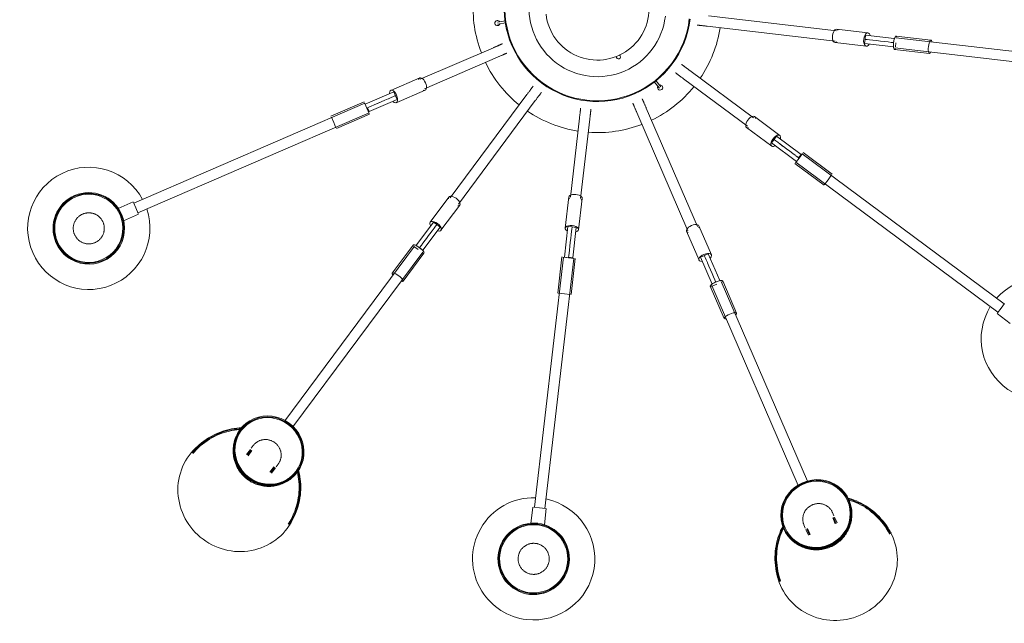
# Model space of a CAD drawing. Header units: millimetres. Extents: x 5752 to 11379, y 522 to 7258.
# Tile 12 of 15: x 9674 to 10624, y 6001 to 6584. Entities that reach past the tile are written whole.
import ezdxf

# ---------------------------------------------------------------- set-up
doc = ezdxf.new("R2010")
doc.units = ezdxf.units.MM
doc.layers.add('E-LITE-EQPM', color=7, linetype='Continuous', lineweight=20)

# ---------------------------------------------------------------- blocks, each defined once
blk = doc.blocks.new('20047 - 20047 RETRO Copper pendant lamp 12L-458346-Planta_PDF')
at = {"layer": 'E-LITE-EQPM'}
for p, q in [((237.07, 423.62), (245.03, 437.41)), ((256.29, 430.91), (248.33, 417.12)), ((116.87, 212.43), (238.37, 422.87)), ((242.7, 420.37), (237.83, 423.19)), ((247.58, 417.56), (242.7, 420.37)), ((247.03, 417.87), (125.53, 207.43)), ((461.5, 283.77), (466.88, 286.88)), ((462, 282.9), (467.38, 286.01)), ((462.31, 282.16), (467.84, 285.35)), ((457.44, 281.42), (460.26, 283.05)), ((475.26, 257.07), (472.44, 255.44)), ((481.04, 262.49), (475.51, 259.29)), ((481.38, 261.76), (476, 258.66)), ((481.88, 260.9), (476.5, 257.79)), ((248.24, 149.09), (430.13, 254.11)), ((115.57, 213.18), (133.07, 243.49)), ((138.7, 240.24), (133.83, 243.05)), ((143.58, 237.42), (138.7, 240.24)), ((435.13, 245.45), (253.24, 140.43)), ((144.33, 236.99), (126.83, 206.68)), ((117.74, 211.93), (102.74, 185.95)), ((121.2, 209.93), (116.33, 212.74)), ((117.74, 211.93), (121.2, 209.93)), ((120.2, 208.19), (120.94, 209.48)), ((120.93, 209.46), (120.21, 208.2)), ((121.2, 209.93), (120.93, 209.46)), ((120.93, 209.46), (124.39, 207.46)), ((126.08, 207.11), (121.2, 209.93)), ((109.67, 181.95), (124.39, 207.46)), ((117.41, 203.37), (113.72, 196.98)), ((113.72, 196.98), (115.61, 200.24)), ((115.66, 200.33), (117.42, 203.37)), ((117.46, 203.45), (118.97, 206.07)), ((118.97, 206.06), (117.47, 203.46)), ((119.01, 206.13), (120.17, 208.15)), ((120.17, 208.14), (119.02, 206.14)), ((124.39, 207.46), (124.67, 207.93)), ((109.93, 190.41), (108.42, 187.79)), ((108.43, 187.8), (109.93, 190.4)), ((111.73, 193.53), (109.98, 190.49)), ((109.98, 190.49), (111.73, 193.52)), ((113.67, 196.88), (111.79, 193.62)), ((111.79, 193.62), (113.67, 196.88)), ((86.42, 162.69), (101.58, 188.94)), ((112.84, 182.44), (97.68, 156.19)), ((106.2, 183.95), (102.74, 185.95)), ((106.2, 183.95), (106.27, 184.06)), ((109.67, 181.95), (106.2, 183.95)), ((106.46, 184.39), (106.27, 184.06)), ((107.2, 185.68), (106.47, 184.4)), ((106.47, 184.41), (107.19, 185.66)), ((108.39, 187.73), (107.22, 185.72)), ((107.23, 185.73), (108.38, 187.72)), ((49.31, 95.41), (87.72, 161.94)), ((247.49, 150.39), (276.76, 167.29)), ((96.38, 156.94), (57.97, 90.41)), ((283.26, 156.04), (253.99, 139.13)), ((247.88, 147.73), (223.2, 133.48)), ((244.7, 141.28), (247.31, 142.79)), ((247.3, 142.78), (244.71, 141.28)), ((247.38, 142.82), (249.3, 143.94)), ((249.3, 143.93), (247.39, 142.83)), ((249.18, 148.48), (251.18, 145.02)), ((249.79, 143.27), (251.38, 140.52)), ((197.44, 121.5), (223.69, 136.65)), ((225.2, 130.02), (223.2, 133.48)), ((227.2, 126.55), (251.38, 140.52)), ((231.65, 133.74), (229.04, 132.24)), ((229.05, 132.24), (231.64, 133.74)), ((234.77, 135.54), (231.74, 133.79)), ((231.74, 133.8), (234.76, 135.54)), ((238.12, 137.48), (234.87, 135.6)), ((234.87, 135.6), (238.12, 137.48)), ((241.48, 139.42), (238.23, 137.54)), ((238.23, 137.54), (241.48, 139.42)), ((241.58, 139.47), (244.61, 141.23)), ((244.61, 141.22), (241.58, 139.48)), ((251.38, 140.52), (251.8, 140.76)), ((230.19, 125.39), (203.94, 110.24)), ((225.2, 130.02), (225.31, 130.08)), ((227.2, 126.55), (225.2, 130.02)), ((225.63, 130.27), (225.3, 130.08)), ((226.92, 131.01), (225.65, 130.28)), ((225.66, 130.29), (226.91, 131.01)), ((228.97, 132.2), (226.97, 131.04)), ((226.98, 131.04), (228.96, 132.19)), ((90.41, 57.97), (198.19, 120.2)), ((203.19, 111.54), (95.41, 49.31)), ((22.24, 86.86), (24.27, 94.44)), ((26.2, 93.92), (24.17, 86.34)), ((107.29, 5), (184.1, 5)), ((184.1, 6.5), (214.41, 6.5)), ((212.4, 0), (212.4, 4)), ((242.4, 4), (212.4, 4)), ((212.4, -4), (212.4, 0)), ((212.4, 0), (212.54, 0)), ((212.91, 0), (212.54, 0)), ((214.4, 0), (212.93, 0)), ((212.94, 0), (214.39, 0)), ((216.77, 0), (214.45, 0)), ((214.46, 0), (216.76, 0)), ((219.87, 0), (216.84, 0)), ((216.85, 0), (219.86, 0)), ((223.47, 0), (219.96, 0)), ((219.96, 0), (223.46, 0)), ((227.34, 0), (223.57, 0)), ((223.58, 0), (227.34, 0)), ((231.21, 0), (227.45, 0)), ((227.45, 0), (231.21, 0)), ((234.83, 0), (231.32, 0)), ((231.32, 0), (234.83, 0)), ((234.92, 0), (237.95, 0)), ((237.94, 0), (234.93, 0)), ((238.02, 0), (240.35, 0)), ((240.34, 0), (238.03, 0)), ((240.39, 0), (241.89, 0)), ((241.86, 0), (240.41, 0)), ((242.4, 0), (241.86, 0)), ((241.86, 0), (241.86, -4)), ((242.4, 6.5), (277.4, 6.5)), ((242.4, 0), (242.4, 5.63)), ((242.4, 5), (485.4, 5)), ((242.4, 4), (242.4, 0)), ((242.4, -5.63), (242.4, 0)), ((277.4, 0), (277.4, 5.63)), ((277.4, -5.63), (277.4, 0)), ((485.4, 6.5), (501.33, 6.5)), ((485.4, 0), (485.4, 5.63)), ((485.4, -5.63), (485.4, 0)), ((184.1, -5), (107.29, -5)), ((214.41, -6.5), (184.1, -6.5)), ((212.4, -4), (241.86, -4)), ((241.86, -4), (242.4, -4)), ((485.4, -5), (242.4, -5)), ((277.4, -6.5), (242.4, -6.5)), ((501.33, -6.5), (485.4, -6.5)), ((95.41, -49.31), (203.19, -111.54)), ((68.24, -69.65), (62.69, -64.1)), ((64.1, -62.69), (69.65, -68.24)), ((198.19, -120.2), (90.41, -57.97)), ((57.97, -90.41), (96.38, -156.94)), ((87.72, -161.94), (49.31, -95.41)), ((-5, -231.73), (-5, -107.29)), ((5, -107.29), (5, -231.73)), ((203.94, -110.24), (230.19, -125.39)), ((223.69, -136.65), (197.44, -121.5)), ((223.2, -133.48), (225.2, -130.02)), ((225.2, -130.02), (227.2, -126.55)), ((225.2, -130.02), (225.31, -130.08)), ((225.63, -130.27), (225.3, -130.08)), ((226.92, -131.01), (225.65, -130.28)), ((225.66, -130.29), (226.91, -131.01)), ((228.97, -132.2), (226.97, -131.04)), ((226.98, -131.04), (228.96, -132.19)), ((251.88, -140.8), (227.2, -126.55)), ((231.65, -133.74), (229.04, -132.24)), ((229.05, -132.24), (231.64, -133.74)), ((223.2, -133.48), (247.38, -147.45)), ((234.77, -135.54), (231.74, -133.79)), ((231.74, -133.8), (234.76, -135.54)), ((238.12, -137.48), (234.87, -135.6)), ((234.87, -135.6), (238.12, -137.48)), ((241.48, -139.42), (238.23, -137.54)), ((238.23, -137.54), (241.48, -139.42)), ((241.58, -139.47), (244.61, -141.23)), ((244.61, -141.22), (241.58, -139.48)), ((244.7, -141.28), (247.31, -142.79)), ((247.3, -142.78), (244.71, -141.28)), ((253.18, -141.55), (251.18, -145.02)), ((253.24, -140.43), (435.13, -245.45)), ((253.99, -139.13), (283.26, -156.04)), ((247.38, -142.82), (249.3, -143.94)), ((248.97, -144.69), (247.38, -147.45)), ((247.38, -147.45), (247.8, -147.68)), ((249.3, -143.93), (247.39, -142.83)), ((276.76, -167.29), (247.49, -150.39)), ((430.13, -254.11), (248.24, -149.09)), ((97.68, -156.19), (112.84, -182.44)), ((101.58, -188.94), (86.42, -162.69)), ((102.74, -185.95), (106.2, -183.95)), ((102.74, -185.95), (117.47, -211.46)), ((106.2, -183.95), (109.67, -181.95)), ((106.2, -183.95), (106.27, -184.06)), ((106.46, -184.39), (106.27, -184.06)), ((107.2, -185.68), (106.47, -184.4)), ((106.47, -184.41), (107.19, -185.66)), ((108.39, -187.73), (107.22, -185.72)), ((107.23, -185.73), (108.38, -187.72)), ((109.93, -190.41), (108.42, -187.79)), ((108.43, -187.8), (109.93, -190.4)), ((124.67, -207.93), (109.67, -181.95)), ((109.93, -190.4), (111.73, -193.52)), ((111.73, -193.53), (109.98, -190.49)), ((113.67, -196.88), (111.79, -193.62)), ((111.79, -193.62), (113.67, -196.88)), ((115.61, -200.23), (113.72, -196.98)), ((113.72, -196.98), (115.61, -200.24)), ((117.41, -203.37), (115.66, -200.33)), ((115.66, -200.33), (117.42, -203.37)), ((117.46, -203.45), (118.97, -206.07)), ((118.97, -206.06), (117.47, -203.46)), ((119.01, -206.13), (120.17, -208.15)), ((120.17, -208.14), (119.02, -206.14)), ((120.2, -208.19), (120.94, -209.48)), ((120.93, -209.46), (120.21, -208.2)), ((121.2, -209.93), (126.08, -207.11)), ((124.67, -207.93), (121.2, -209.93)), ((125.53, -207.43), (247.03, -417.87)), ((126.83, -206.68), (144.33, -236.99)), ((133.07, -243.49), (115.57, -213.18)), ((116.33, -212.74), (121.2, -209.93)), ((238.37, -422.87), (116.87, -212.43)), ((120.93, -209.46), (117.47, -211.46)), ((117.47, -211.46), (117.74, -211.93)), ((121.2, -209.93), (120.93, -209.46)), ((-6.5, -262.04), (-6.5, -231.73)), ((6.5, -231.73), (6.5, -262.04)), ((138.7, -240.24), (143.58, -237.42)), ((133.83, -243.05), (138.7, -240.24)), ((472.44, -255.44), (475.26, -257.07)), ((-4, -260.04), (0, -260.04)), ((-4, -260.04), (-4, -287.96)), ((0, -260.04), (4, -260.04)), ((0, -260.04), (0, -260.17)), ((0, -260.54), (0, -260.16)), ((0, -262.03), (0, -260.56)), ((0, -260.57), (0, -262.01)), ((0, -264.4), (0, -262.08)), ((0, -262.09), (0, -264.38)), ((0, -267.49), (0, -264.47)), ((0, -264.48), (0, -267.48)), ((4, -288.53), (4, -260.04)), ((475.51, -259.29), (481.04, -262.49)), ((476, -258.66), (481.38, -261.76)), ((476.5, -257.79), (481.88, -260.9)), ((0, -271.09), (0, -267.59)), ((0, -267.59), (0, -271.08)), ((0, -274.96), (0, -271.2)), ((0, -271.21), (0, -274.96)), ((0, -278.83), (0, -275.08)), ((0, -275.08), (0, -278.83)), ((0, -278.95), (0, -282.45)), ((0, -282.45), (0, -278.96)), ((0, -282.55), (0, -285.57)), ((0, -285.56), (0, -282.56)), ((460.26, -283.05), (457.44, -281.42)), ((466.88, -286.88), (461.5, -283.77)), ((467.38, -286.01), (462, -282.9)), ((467.84, -285.35), (462.31, -282.16)), ((-6.5, -323.33), (-6.5, -289.52)), ((-5, -499.55), (-5, -289.52)), ((-4, -287.96), (-4, -288.44)), ((-0.82, -287.96), (-4, -287.96)), ((0, -285.65), (0, -287.87)), ((0, -287.86), (0, -285.66)), ((4, -290.04), (0, -290.04)), ((5, -289.52), (5, -499.55)), ((6.5, -289.52), (6.5, -323.33)), ((242.7, -420.37), (247.58, -417.56)), ((248.33, -417.12), (256.29, -430.91)), ((237.83, -423.19), (242.7, -420.37))]:
    blk.add_line(p, q, dxfattribs=at)
at = {"layer": 'E-LITE-EQPM', "flags": 128}
for points in [[(259.98, 450.31), (259.47, 450.62), (258.97, 450.95), (258.48, 451.3), (258.01, 451.67), (257.55, 452.06), (257.11, 452.46), (256.69, 452.89), (256.28, 453.33), (255.89, 453.78), (255.52, 454.25), (255.17, 454.74), (254.83, 455.24), (254.52, 455.75), (254.23, 456.27), (253.96, 456.81), (253.71, 457.36), (253.48, 457.91), (253.28, 458.48), (253.1, 459.05), (252.94, 459.63), (252.81, 460.21), (252.69, 460.8), (252.61, 461.39), (252.54, 461.99), (252.5, 462.59), (252.49, 463.19), (252.49, 463.79), (252.52, 464.39), (252.58, 464.99), (252.66, 465.58), (252.76, 466.17), (252.89, 466.76), (253.04, 467.34), (253.21, 467.91), (253.41, 468.48), (253.63, 469.04), (253.87, 469.59), (254.13, 470.13), (254.41, 470.66), (254.72, 471.17), (255.04, 471.68), (255.39, 472.17), (255.75, 472.64), (256.14, 473.11), (256.54, 473.55), (256.96, 473.98), (257.39, 474.39), (257.84, 474.79), (258.31, 475.17), (258.79, 475.52), (259.29, 475.86), (259.8, 476.18), (260.32, 476.48), (260.85, 476.75), (261.4, 477.01), (261.95, 477.24), (262.51, 477.45), (263.08, 477.64), (263.66, 477.8), (264.24, 477.94), (264.83, 478.06), (265.42, 478.15), (266.02, 478.23), (266.62, 478.27), (267.21, 478.29), (267.81, 478.29), (268.41, 478.27), (269.01, 478.22), (269.61, 478.15), (270.2, 478.05), (270.79, 477.93), (271.37, 477.79), (271.95, 477.62), (272.52, 477.43), (273.08, 477.22), (273.63, 476.98), (274.17, 476.72), (274.7, 476.45), (274.98, 476.29)], [(274.98, 476.29), (275.5, 475.98), (276, 475.65), (276.49, 475.3), (276.96, 474.93), (277.42, 474.54), (277.86, 474.13), (278.28, 473.71), (278.69, 473.27), (279.08, 472.81), (279.45, 472.34), (279.8, 471.86), (280.14, 471.36), (280.45, 470.84), (280.74, 470.32), (281.01, 469.78), (281.26, 469.24), (281.48, 468.68), (281.69, 468.12), (281.87, 467.55), (282.03, 466.97), (282.16, 466.38), (282.28, 465.79), (282.36, 465.2), (282.43, 464.6), (282.47, 464), (282.48, 463.41), (282.48, 462.81), (282.45, 462.21), (282.39, 461.61), (282.31, 461.01), (282.21, 460.42), (282.08, 459.84), (281.93, 459.26), (281.76, 458.68), (281.56, 458.11), (281.34, 457.56), (281.1, 457.01), (280.84, 456.47), (280.56, 455.94), (280.25, 455.42), (279.93, 454.92), (279.58, 454.43), (279.22, 453.95), (278.83, 453.49), (278.43, 453.04), (278.01, 452.61), (277.58, 452.2), (277.13, 451.81), (276.66, 451.43), (276.18, 451.07), (275.68, 450.73), (275.17, 450.42), (274.65, 450.12), (274.12, 449.84), (273.57, 449.59), (273.02, 449.36), (272.46, 449.15), (271.89, 448.96), (271.31, 448.79), (270.73, 448.65), (270.14, 448.53), (269.55, 448.44), (268.95, 448.37), (268.35, 448.32), (267.75, 448.3), (267.15, 448.3), (266.56, 448.33), (265.96, 448.38), (265.36, 448.45), (264.77, 448.55), (264.18, 448.67), (263.6, 448.81), (263.02, 448.98), (262.45, 449.17), (261.89, 449.38), (261.34, 449.61), (260.8, 449.87), (260.27, 450.15), (259.98, 450.31)], [(441.8, 294.56), (442.18, 296.92), (442.66, 299.3), (443.25, 301.69), (443.94, 304.09), (444.73, 306.49), (445.63, 308.89), (446.64, 311.28), (447.76, 313.65), (448.99, 316.01), (450.33, 318.34), (451.77, 320.64), (453.33, 322.89), (454.99, 325.11), (456.76, 327.27), (458.63, 329.37), (460.59, 331.41), (462.65, 333.38), (464.8, 335.27), (467.04, 337.08), (469.36, 338.8), (470.83, 339.81)], [(442.74, 295.34), (442.97, 296.78), (443.45, 299.13), (444.02, 301.49), (444.7, 303.85), (445.48, 306.22), (446.37, 308.59), (447.37, 310.95), (448.48, 313.3), (449.69, 315.62), (451.01, 317.93), (452.44, 320.2), (453.98, 322.43), (455.62, 324.61), (457.37, 326.75), (459.21, 328.83), (461.16, 330.84), (463.19, 332.79), (465.32, 334.66), (467.53, 336.44), (469.82, 338.14), (471.26, 339.14)], [(442.74, 295.34), (442.97, 296.78), (443.45, 299.13), (444.02, 301.49), (444.7, 303.85), (445.48, 306.22), (446.37, 308.59), (447.37, 310.95), (448.48, 313.3), (449.69, 315.62), (451.01, 317.93), (452.44, 320.2), (453.98, 322.43), (455.62, 324.61), (457.37, 326.75), (459.21, 328.83), (461.16, 330.84), (463.19, 332.79), (465.32, 334.66), (467.53, 336.44), (469.82, 338.14), (471.26, 339.14)], [(443.66, 296), (443.76, 296.64), (444.23, 298.95), (444.79, 301.28), (445.46, 303.62), (446.24, 305.96), (447.12, 308.29), (448.1, 310.62), (449.19, 312.94), (450.39, 315.24), (451.7, 317.51), (453.11, 319.76), (454.63, 321.96), (456.25, 324.12), (457.98, 326.23), (459.8, 328.29), (461.72, 330.28), (463.73, 332.2), (465.84, 334.05), (468.02, 335.81), (470.28, 337.49), (471.7, 338.47)], [(450.66, 298.99), (452.07, 299.38), (453.48, 299.7), (454.91, 299.97), (456.34, 300.18), (457.77, 300.32), (459.21, 300.41), (460.64, 300.44), (462.07, 300.42), (463.49, 300.33), (464.9, 300.19), (466.29, 299.99), (467.67, 299.73), (469.04, 299.43), (470.39, 299.07), (471.71, 298.65), (473.01, 298.19), (474.29, 297.68), (475.54, 297.12), (476.76, 296.51), (477.95, 295.86), (479.12, 295.16), (480.25, 294.43), (481.34, 293.65), (482.4, 292.83), (483.43, 291.97), (484.42, 291.08), (485.37, 290.15), (486.28, 289.18), (487.16, 288.19), (487.99, 287.16), (488.78, 286.1), (489.53, 285.01), (490.24, 283.9), (490.62, 283.26)], [(451.03, 298.27), (452.4, 298.64), (453.79, 298.95), (455.18, 299.2), (456.58, 299.4), (457.98, 299.54), (459.38, 299.62), (460.78, 299.64), (462.18, 299.61), (463.56, 299.52), (464.94, 299.38), (466.3, 299.18), (467.65, 298.92), (468.98, 298.62), (470.29, 298.26), (471.59, 297.85), (472.86, 297.39), (474.1, 296.89), (475.32, 296.34), (476.51, 295.74), (477.67, 295.1), (478.8, 294.41), (479.9, 293.69), (480.97, 292.92), (482.01, 292.12), (483, 291.28), (483.97, 290.4), (484.89, 289.49), (485.78, 288.55), (486.63, 287.57), (487.44, 286.56), (488.21, 285.53), (488.93, 284.46), (489.62, 283.37), (489.92, 282.86)], [(451.03, 298.27), (452.4, 298.64), (453.79, 298.95), (455.18, 299.2), (456.58, 299.4), (457.98, 299.54), (459.38, 299.62), (460.78, 299.64), (462.18, 299.61), (463.56, 299.52), (464.94, 299.38), (466.3, 299.18), (467.65, 298.92), (468.98, 298.62), (470.29, 298.26), (471.59, 297.85), (472.86, 297.39), (474.1, 296.89), (475.32, 296.34), (476.51, 295.74), (477.67, 295.1), (478.8, 294.41), (479.9, 293.69), (480.97, 292.92), (482.01, 292.12), (483, 291.28), (483.97, 290.4), (484.89, 289.49), (485.78, 288.55), (486.63, 287.57), (487.44, 286.56), (488.21, 285.53), (488.93, 284.46), (489.62, 283.37), (489.92, 282.86)], [(451.39, 297.54), (452.73, 297.9), (454.09, 298.19), (455.45, 298.44), (456.82, 298.62), (458.19, 298.75), (459.56, 298.83), (460.92, 298.84), (462.28, 298.8), (463.64, 298.71), (464.98, 298.56), (466.31, 298.36), (467.62, 298.11), (468.92, 297.81), (470.2, 297.45), (471.46, 297.05), (472.7, 296.6), (473.91, 296.1), (475.1, 295.56), (476.26, 294.97), (477.39, 294.34), (478.49, 293.67), (479.56, 292.95), (480.6, 292.2), (481.61, 291.42), (482.58, 290.59), (483.51, 289.73), (484.41, 288.84), (485.27, 287.91), (486.1, 286.96), (486.88, 285.97), (487.63, 284.96), (488.34, 283.91), (489, 282.85), (489.23, 282.46)], [(452.31, 261.14), (452.02, 261.66), (451.75, 262.2), (451.51, 262.74), (451.28, 263.29), (451.08, 263.85), (450.9, 264.42), (450.74, 264.99), (450.6, 265.57), (450.48, 266.16), (450.39, 266.74), (450.32, 267.33), (450.28, 267.93), (450.25, 268.52), (450.25, 269.11), (450.28, 269.71), (450.33, 270.3), (450.4, 270.89), (450.49, 271.47), (450.61, 272.05), (450.75, 272.63), (450.91, 273.19), (451.1, 273.76), (451.3, 274.31), (451.53, 274.85), (451.78, 275.39), (452.06, 275.91), (452.35, 276.42), (452.66, 276.92), (453, 277.4), (453.35, 277.87), (453.72, 278.33), (454.11, 278.77), (454.52, 279.19), (454.95, 279.6), (455.39, 279.98), (455.84, 280.35), (456.32, 280.7), (456.8, 281.03), (457.3, 281.34), (457.44, 281.42)], [(489.23, 282.46), (489.84, 281.36), (490.4, 280.23), (490.92, 279.09), (491.4, 277.92), (491.83, 276.73), (492.22, 275.53), (492.56, 274.31), (492.85, 273.08), (493.1, 271.83), (493.3, 270.57), (493.45, 269.29), (493.54, 268.01), (493.59, 266.73), (493.59, 265.43), (493.54, 264.14), (493.43, 262.84), (493.28, 261.54), (493.07, 260.24), (492.81, 258.94), (492.49, 257.66), (492.13, 256.38), (491.71, 255.11), (491.24, 253.85), (490.71, 252.61), (490.13, 251.38), (489.51, 250.18), (488.83, 248.99), (488.1, 247.84), (487.32, 246.7), (486.49, 245.6), (485.61, 244.53), (484.69, 243.5), (483.73, 242.5), (483.37, 242.15)], [(489.92, 282.86), (490.55, 281.73), (491.12, 280.58), (491.66, 279.4), (492.15, 278.21), (492.59, 276.99), (492.99, 275.76), (493.33, 274.51), (493.64, 273.25), (493.89, 271.97), (494.09, 270.67), (494.24, 269.37), (494.34, 268.06), (494.39, 266.74), (494.39, 265.42), (494.34, 264.09), (494.23, 262.76), (494.07, 261.43), (493.86, 260.1), (493.59, 258.77), (493.27, 257.45), (492.89, 256.14), (492.46, 254.84), (491.98, 253.55), (491.44, 252.28), (490.85, 251.03), (490.21, 249.79), (489.51, 248.58), (488.76, 247.4), (487.97, 246.24), (487.12, 245.11), (486.22, 244.01), (485.28, 242.95), (484.29, 241.93), (483.82, 241.47)], [(489.92, 282.86), (490.55, 281.73), (491.12, 280.58), (491.66, 279.4), (492.15, 278.21), (492.59, 276.99), (492.99, 275.76), (493.33, 274.51), (493.64, 273.25), (493.89, 271.97), (494.09, 270.67), (494.24, 269.37), (494.34, 268.06), (494.39, 266.74), (494.39, 265.42), (494.34, 264.09), (494.23, 262.76), (494.07, 261.43), (493.86, 260.1), (493.59, 258.77), (493.27, 257.45), (492.89, 256.14), (492.46, 254.84), (491.98, 253.55), (491.44, 252.28), (490.85, 251.03), (490.21, 249.79), (489.51, 248.58), (488.76, 247.4), (487.97, 246.24), (487.12, 245.11), (486.22, 244.01), (485.28, 242.95), (484.29, 241.93), (483.82, 241.47)], [(490.62, 283.26), (491.25, 282.1), (491.85, 280.92), (492.39, 279.72), (492.89, 278.5), (493.35, 277.25), (493.75, 275.99), (494.11, 274.71), (494.42, 273.42), (494.67, 272.11), (494.88, 270.78), (495.04, 269.45), (495.14, 268.11), (495.19, 266.76), (495.19, 265.4), (495.14, 264.04), (495.03, 262.68), (494.86, 261.31), (494.64, 259.95), (494.37, 258.6), (494.04, 257.25), (493.66, 255.9), (493.22, 254.57), (492.72, 253.26), (492.17, 251.95), (491.57, 250.67), (490.91, 249.41), (490.2, 248.17), (489.43, 246.96), (488.61, 245.77), (487.75, 244.62), (486.83, 243.49), (485.87, 242.41), (484.86, 241.36), (484.27, 240.79)], [(472.44, 255.44), (471.92, 255.16), (471.4, 254.9), (470.86, 254.66), (470.32, 254.44), (469.76, 254.25), (469.2, 254.07), (468.63, 253.93), (468.06, 253.8), (467.48, 253.7), (466.89, 253.62), (466.31, 253.57), (465.72, 253.54), (465.13, 253.54), (464.54, 253.55), (463.95, 253.6), (463.37, 253.66), (462.78, 253.75), (462.2, 253.87), (461.63, 254), (461.06, 254.16), (460.5, 254.35), (459.94, 254.55), (459.39, 254.78), (458.86, 255.03), (458.33, 255.3), (457.81, 255.59), (457.3, 255.9), (456.81, 256.23), (456.33, 256.58), (455.86, 256.95), (455.41, 257.34), (454.97, 257.74), (454.55, 258.16), (454.15, 258.6), (453.76, 259.05), (453.39, 259.52), (453.04, 260), (452.7, 260.5), (452.39, 261), (452.31, 261.14)], [(529.7, 237.85), (527.08, 236.63), (524.42, 235.53), (521.73, 234.54), (519, 233.66), (516.26, 232.91), (513.51, 232.27), (510.76, 231.75), (508, 231.34), (505.26, 231.05), (502.53, 230.88), (499.83, 230.81), (497.15, 230.86), (494.51, 231.01), (491.91, 231.27), (489.35, 231.63), (486.85, 232.09), (484.39, 232.63), (481.99, 233.27), (479.65, 233.99), (477.37, 234.8), (475.99, 235.35)], [(529.34, 238.56), (526.75, 237.35), (524.11, 236.26), (521.45, 235.29), (518.76, 234.42), (516.05, 233.68), (513.33, 233.05), (510.61, 232.53), (507.89, 232.13), (505.17, 231.85), (502.48, 231.68), (499.81, 231.61), (497.17, 231.66), (494.56, 231.81), (491.99, 232.07), (489.47, 232.42), (486.99, 232.87), (484.57, 233.41), (482.2, 234.04), (479.89, 234.76), (477.64, 235.55), (477.06, 235.78)], [(529.34, 238.56), (526.75, 237.35), (524.11, 236.26), (521.45, 235.29), (518.76, 234.42), (516.05, 233.68), (513.33, 233.05), (510.61, 232.53), (507.89, 232.13), (505.17, 231.85), (502.48, 231.68), (499.81, 231.61), (497.17, 231.66), (494.56, 231.81), (491.99, 232.07), (489.47, 232.42), (486.99, 232.87), (484.57, 233.41), (482.2, 234.04), (479.89, 234.76), (477.64, 235.55), (477.06, 235.78)], [(528.97, 239.27), (526.41, 238.08), (523.81, 237), (521.17, 236.04), (518.52, 235.19), (515.84, 234.45), (513.15, 233.83), (510.46, 233.32), (507.77, 232.92), (505.09, 232.64), (502.43, 232.47), (499.79, 232.41), (497.18, 232.46), (494.61, 232.61), (492.07, 232.86), (489.58, 233.21), (487.13, 233.66), (484.74, 234.19), (482.41, 234.82), (480.13, 235.52), (478.18, 236.21)], [(44.42, 86.94), (44.43, 86.95), (44.45, 86.99), (44.49, 87.06), (44.54, 87.15), (44.61, 87.28), (44.7, 87.42), (44.8, 87.6), (44.92, 87.8), (45.05, 88.02), (45.19, 88.28), (45.35, 88.55), (45.53, 88.85), (45.71, 89.18), (45.91, 89.53), (46.13, 89.9), (46.36, 90.29), (46.6, 90.71), (46.85, 91.14), (47.11, 91.6), (47.39, 92.08), (47.67, 92.57), (47.97, 93.09), (48.28, 93.62), (48.59, 94.17), (48.92, 94.73), (49.25, 95.31), (49.31, 95.41)], [(57.97, 90.41), (57.64, 89.83), (57.31, 89.27), (56.99, 88.72), (56.69, 88.18), (56.39, 87.66), (56.1, 87.17), (55.82, 86.69), (55.56, 86.22), (55.3, 85.78), (55.06, 85.36), (54.83, 84.97), (54.61, 84.59), (54.41, 84.24), (54.22, 83.91), (54.04, 83.6), (53.88, 83.32), (53.73, 83.07), (53.6, 82.84), (53.48, 82.63), (53.38, 82.45), (53.29, 82.3), (53.22, 82.17), (53.16, 82.07), (53.12, 82), (53.09, 81.96), (53.08, 81.94), (53.08, 81.94)], [(81.94, 53.08), (81.95, 53.09), (81.99, 53.11), (82.06, 53.15), (82.15, 53.21), (82.28, 53.28), (82.42, 53.36), (82.6, 53.46), (82.8, 53.58), (83.02, 53.71), (83.28, 53.85), (83.55, 54.01), (83.85, 54.19), (84.18, 54.37), (84.53, 54.57), (84.9, 54.79), (85.29, 55.02), (85.71, 55.26), (86.14, 55.51), (86.6, 55.77), (87.08, 56.05), (87.57, 56.33), (88.09, 56.63), (88.62, 56.94), (89.17, 57.25), (89.73, 57.58), (90.31, 57.91), (90.41, 57.97)], [(95.41, 49.31), (94.83, 48.98), (94.27, 48.65), (93.72, 48.33), (93.18, 48.02), (92.66, 47.73), (92.17, 47.44), (91.69, 47.16), (91.22, 46.9), (90.78, 46.64), (90.36, 46.4), (89.97, 46.17), (89.59, 45.95), (89.24, 45.75), (88.91, 45.56), (88.6, 45.38), (88.32, 45.22), (88.07, 45.07), (87.84, 44.94), (87.63, 44.82), (87.45, 44.72), (87.3, 44.63), (87.17, 44.56), (87.07, 44.5), (87, 44.46), (86.96, 44.43), (86.94, 44.42), (86.94, 44.42)], [(519.97, 0), (519.98, 0.6), (520.02, 1.2), (520.08, 1.8), (520.16, 2.39), (520.27, 2.98), (520.4, 3.57), (520.55, 4.15), (520.73, 4.72), (520.93, 5.28), (521.15, 5.84), (521.4, 6.39), (521.66, 6.93), (521.95, 7.45), (522.26, 7.97), (522.59, 8.47), (522.94, 8.96), (523.31, 9.43), (523.69, 9.89), (524.1, 10.33), (524.52, 10.76), (524.96, 11.17), (525.41, 11.56), (525.88, 11.93), (526.37, 12.29), (526.87, 12.62), (527.38, 12.94), (527.9, 13.23), (528.43, 13.5), (528.98, 13.75), (529.53, 13.98), (530.1, 14.19), (530.67, 14.37), (531.25, 14.53), (531.83, 14.67), (532.42, 14.78), (533.01, 14.87), (533.61, 14.94), (534.21, 14.98), (534.81, 15), (535.41, 14.99), (536.01, 14.96), (536.6, 14.91), (537.2, 14.83), (537.79, 14.73), (538.38, 14.61), (538.96, 14.46), (539.53, 14.29), (540.1, 14.09), (540.66, 13.88), (541.21, 13.64), (541.75, 13.38), (542.28, 13.1), (542.8, 12.79), (543.31, 12.47), (543.8, 12.13), (544.28, 11.76), (544.74, 11.38), (545.19, 10.98), (545.62, 10.57), (546.03, 10.13), (546.43, 9.68), (546.8, 9.22), (547.16, 8.73), (547.5, 8.24), (547.82, 7.73), (548.12, 7.21), (548.4, 6.68), (548.66, 6.14), (548.89, 5.59), (549.1, 5.02), (549.29, 4.46), (549.46, 3.88), (549.6, 3.3), (549.72, 2.71), (549.82, 2.12), (549.89, 1.52), (549.94, 0.92), (549.97, 0.32), (549.97, 0)], [(97.5, 5), (97.52, 5), (97.56, 5), (97.64, 5), (97.75, 5), (97.89, 5), (98.06, 5), (98.26, 5), (98.49, 5), (98.75, 5), (99.04, 5), (99.36, 5), (99.71, 5), (100.09, 5), (100.49, 5), (100.92, 5), (101.37, 5), (101.85, 5), (102.36, 5), (102.89, 5), (103.44, 5), (104.01, 5), (104.6, 5), (105.21, 5), (105.85, 5), (106.5, 5), (107.16, 5), (107.29, 5)], [(549.97, 0), (549.96, -0.6), (549.92, -1.2), (549.86, -1.8), (549.78, -2.39), (549.67, -2.98), (549.54, -3.57), (549.39, -4.15), (549.21, -4.72), (549.01, -5.28), (548.79, -5.84), (548.54, -6.39), (548.27, -6.93), (547.99, -7.45), (547.68, -7.97), (547.35, -8.47), (547, -8.96), (546.63, -9.43), (546.25, -9.89), (545.84, -10.33), (545.42, -10.76), (544.98, -11.17), (544.53, -11.56), (544.06, -11.93), (543.57, -12.29), (543.07, -12.62), (542.56, -12.94), (542.04, -13.23), (541.5, -13.5), (540.96, -13.75), (540.4, -13.98), (539.84, -14.19), (539.27, -14.37), (538.69, -14.53), (538.11, -14.67), (537.52, -14.78), (536.93, -14.87), (536.33, -14.94), (535.73, -14.98), (535.13, -15), (534.53, -14.99), (533.93, -14.96), (533.33, -14.91), (532.74, -14.83), (532.15, -14.73), (531.56, -14.61), (530.98, -14.46), (530.41, -14.29), (529.84, -14.09), (529.28, -13.88), (528.73, -13.64), (528.19, -13.38), (527.66, -13.1), (527.14, -12.79), (526.63, -12.47), (526.14, -12.13), (525.66, -11.76), (525.2, -11.38), (524.75, -10.98), (524.32, -10.57), (523.91, -10.13), (523.51, -9.68), (523.13, -9.22), (522.78, -8.73), (522.44, -8.24), (522.12, -7.73), (521.82, -7.21), (521.54, -6.68), (521.28, -6.14), (521.05, -5.59), (520.84, -5.02), (520.65, -4.46), (520.48, -3.88), (520.34, -3.3), (520.22, -2.71), (520.12, -2.12), (520.05, -1.52), (520, -0.92), (519.97, -0.32), (519.97, 0)], [(107.29, -5), (106.62, -5), (105.96, -5), (105.33, -5), (104.71, -5), (104.11, -5), (103.54, -5), (102.98, -5), (102.45, -5), (101.94, -5), (101.46, -5), (101, -5), (100.56, -5), (100.16, -5), (99.78, -5), (99.42, -5), (99.1, -5), (98.8, -5), (98.54, -5), (98.3, -5), (98.09, -5), (97.92, -5), (97.77, -5), (97.66, -5), (97.57, -5), (97.52, -5), (97.5, -5), (97.5, -5)], [(86.94, -44.42), (86.95, -44.43), (86.99, -44.45), (87.06, -44.49), (87.15, -44.54), (87.28, -44.61), (87.42, -44.7), (87.6, -44.8), (87.8, -44.92), (88.02, -45.05), (88.28, -45.19), (88.55, -45.35), (88.85, -45.53), (89.18, -45.71), (89.53, -45.91), (89.9, -46.13), (90.29, -46.36), (90.71, -46.6), (91.14, -46.85), (91.6, -47.11), (92.08, -47.39), (92.57, -47.67), (93.09, -47.97), (93.62, -48.28), (94.17, -48.59), (94.73, -48.92), (95.31, -49.25), (95.41, -49.31)], [(90.41, -57.97), (89.83, -57.64), (89.27, -57.31), (88.72, -56.99), (88.18, -56.69), (87.66, -56.39), (87.17, -56.1), (86.69, -55.82), (86.22, -55.56), (85.78, -55.3), (85.36, -55.06), (84.97, -54.83), (84.59, -54.61), (84.24, -54.41), (83.91, -54.22), (83.6, -54.04), (83.32, -53.88), (83.07, -53.73), (82.84, -53.6), (82.63, -53.48), (82.45, -53.38), (82.3, -53.29), (82.17, -53.22), (82.07, -53.16), (82, -53.12), (81.96, -53.09), (81.94, -53.08), (81.94, -53.08)], [(53.08, -81.94), (53.09, -81.95), (53.11, -81.99), (53.15, -82.06), (53.21, -82.15), (53.28, -82.28), (53.36, -82.42), (53.46, -82.6), (53.58, -82.8), (53.71, -83.02), (53.85, -83.28), (54.01, -83.55), (54.19, -83.85), (54.37, -84.18), (54.57, -84.53), (54.79, -84.9), (55.02, -85.29), (55.26, -85.71), (55.51, -86.14), (55.77, -86.6), (56.05, -87.08), (56.33, -87.57), (56.63, -88.09), (56.94, -88.62), (57.25, -89.17), (57.58, -89.73), (57.91, -90.31), (57.97, -90.41)], [(49.31, -95.41), (48.98, -94.83), (48.65, -94.27), (48.33, -93.72), (48.02, -93.18), (47.73, -92.66), (47.44, -92.17), (47.16, -91.69), (46.9, -91.22), (46.64, -90.78), (46.4, -90.36), (46.17, -89.97), (45.95, -89.59), (45.75, -89.24), (45.56, -88.91), (45.38, -88.6), (45.22, -88.32), (45.07, -88.07), (44.94, -87.84), (44.82, -87.63), (44.72, -87.45), (44.63, -87.3), (44.56, -87.17), (44.5, -87.07), (44.46, -87), (44.43, -86.96), (44.42, -86.94), (44.42, -86.94)], [(5, -97.5), (5, -97.52), (5, -97.56), (5, -97.64), (5, -97.75), (5, -97.89), (5, -98.06), (5, -98.26), (5, -98.49), (5, -98.75), (5, -99.04), (5, -99.36), (5, -99.71), (5, -100.09), (5, -100.49), (5, -100.92), (5, -101.37), (5, -101.85), (5, -102.36), (5, -102.89), (5, -103.44), (5, -104.01), (5, -104.6), (5, -105.21), (5, -105.85), (5, -106.5), (5, -107.16), (5, -107.29)], [(475.99, -235.34), (478.23, -234.48), (480.53, -233.71), (482.9, -233.02), (485.32, -232.41), (487.79, -231.9), (490.32, -231.48), (492.89, -231.16), (495.51, -230.94), (498.16, -230.83), (500.85, -230.82), (503.57, -230.93), (506.3, -231.15), (509.05, -231.48), (511.8, -231.93), (514.56, -232.5), (517.31, -233.18), (520.04, -233.98), (522.75, -234.9), (525.44, -235.93), (528.08, -237.08), (529.7, -237.85)], [(477.06, -235.78), (478.5, -235.24), (480.77, -234.47), (483.11, -233.79), (485.5, -233.19), (487.94, -232.69), (490.43, -232.27), (492.98, -231.96), (495.56, -231.74), (498.18, -231.63), (500.84, -231.62), (503.52, -231.73), (506.22, -231.94), (508.94, -232.27), (511.66, -232.72), (514.38, -233.28), (517.1, -233.95), (519.8, -234.74), (522.48, -235.65), (525.13, -236.67), (527.75, -237.81), (529.34, -238.56)], [(477.06, -235.78), (478.5, -235.24), (480.77, -234.47), (483.11, -233.79), (485.5, -233.19), (487.94, -232.69), (490.43, -232.27), (492.98, -231.96), (495.56, -231.74), (498.18, -231.63), (500.84, -231.62), (503.52, -231.73), (506.22, -231.94), (508.94, -232.27), (511.66, -232.72), (514.38, -233.28), (517.1, -233.95), (519.8, -234.74), (522.48, -235.65), (525.13, -236.67), (527.75, -237.81), (529.34, -238.56)], [(478.19, -236.21), (478.77, -235.99), (481.01, -235.24), (483.31, -234.56), (485.67, -233.97), (488.09, -233.47), (490.55, -233.07), (493.06, -232.75), (495.61, -232.54), (498.2, -232.43), (500.82, -232.42), (503.47, -232.53), (506.14, -232.74), (508.82, -233.06), (511.51, -233.5), (514.2, -234.06), (516.89, -234.72), (519.56, -235.51), (522.21, -236.4), (524.83, -237.41), (527.42, -238.53), (528.97, -239.27)], [(483.37, -242.15), (484.35, -243.13), (485.29, -244.16), (486.18, -245.21), (487.02, -246.3), (487.82, -247.43), (488.57, -248.58), (489.27, -249.75), (489.91, -250.95), (490.51, -252.17), (491.05, -253.4), (491.54, -254.65), (491.98, -255.92), (492.37, -257.2), (492.7, -258.48), (492.98, -259.77), (493.21, -261.07), (493.38, -262.37), (493.51, -263.67), (493.58, -264.97), (493.6, -266.26), (493.57, -267.55), (493.49, -268.84), (493.36, -270.11), (493.18, -271.38), (492.95, -272.63), (492.67, -273.87), (492.35, -275.09), (491.98, -276.3), (491.56, -277.5), (491.1, -278.67), (490.59, -279.82), (490.05, -280.95), (489.45, -282.06), (489.23, -282.46)], [(483.82, -241.47), (484.83, -242.47), (485.79, -243.52), (486.71, -244.6), (487.58, -245.71), (488.4, -246.85), (489.17, -248.03), (489.89, -249.23), (490.56, -250.45), (491.17, -251.7), (491.74, -252.96), (492.24, -254.24), (492.7, -255.54), (493.1, -256.84), (493.45, -258.16), (493.74, -259.48), (493.98, -260.81), (494.16, -262.14), (494.29, -263.47), (494.37, -264.8), (494.4, -266.13), (494.37, -267.45), (494.3, -268.76), (494.17, -270.07), (493.99, -271.37), (493.76, -272.65), (493.48, -273.93), (493.15, -275.18), (492.78, -276.42), (492.36, -277.65), (491.89, -278.85), (491.38, -280.03), (490.82, -281.2), (490.22, -282.34), (489.92, -282.86)], [(483.82, -241.47), (484.83, -242.47), (485.79, -243.52), (486.71, -244.6), (487.58, -245.71), (488.4, -246.85), (489.17, -248.03), (489.89, -249.23), (490.56, -250.45), (491.17, -251.7), (491.74, -252.96), (492.24, -254.24), (492.7, -255.54), (493.1, -256.84), (493.45, -258.16), (493.74, -259.48), (493.98, -260.81), (494.16, -262.14), (494.29, -263.47), (494.37, -264.8), (494.4, -266.13), (494.37, -267.45), (494.3, -268.76), (494.17, -270.07), (493.99, -271.37), (493.76, -272.65), (493.48, -273.93), (493.15, -275.18), (492.78, -276.42), (492.36, -277.65), (491.89, -278.85), (491.38, -280.03), (490.82, -281.2), (490.22, -282.34), (489.92, -282.86)], [(484.27, -240.79), (485.3, -241.81), (486.29, -242.88), (487.24, -243.98), (488.13, -245.11), (488.98, -246.28), (489.77, -247.48), (490.51, -248.71), (491.2, -249.96), (491.84, -251.23), (492.42, -252.52), (492.94, -253.83), (493.41, -255.15), (493.83, -256.49), (494.19, -257.83), (494.5, -259.19), (494.75, -260.54), (494.94, -261.91), (495.08, -263.27), (495.17, -264.63), (495.2, -265.99), (495.18, -267.34), (495.1, -268.69), (494.98, -270.03), (494.8, -271.36), (494.57, -272.68), (494.29, -273.98), (493.96, -275.27), (493.58, -276.54), (493.16, -277.8), (492.68, -279.03), (492.16, -280.25), (491.59, -281.44), (490.98, -282.61), (490.62, -283.26)], [(452.31, -261.14), (452.62, -260.63), (452.95, -260.13), (453.29, -259.65), (453.66, -259.18), (454.04, -258.72), (454.44, -258.28), (454.86, -257.85), (455.29, -257.44), (455.74, -257.05), (456.2, -256.68), (456.68, -256.32), (457.17, -255.99), (457.67, -255.67), (458.19, -255.37), (458.71, -255.1), (459.25, -254.84), (459.79, -254.61), (460.35, -254.4), (460.91, -254.21), (461.48, -254.05), (462.05, -253.9), (462.63, -253.78), (463.21, -253.69), (463.8, -253.61), (464.38, -253.56), (464.97, -253.54), (465.56, -253.54), (466.15, -253.56), (466.74, -253.61), (467.32, -253.68), (467.9, -253.77), (468.48, -253.89), (469.05, -254.03), (469.61, -254.2), (470.17, -254.39), (470.71, -254.6), (471.25, -254.83), (471.78, -255.09), (472.3, -255.36), (472.44, -255.44)], [(457.44, -281.42), (456.93, -281.12), (456.45, -280.79), (455.97, -280.45), (455.51, -280.08), (455.06, -279.7), (454.63, -279.3), (454.22, -278.88), (453.83, -278.45), (453.45, -278), (453.09, -277.53), (452.75, -277.05), (452.43, -276.55), (452.13, -276.05), (451.86, -275.53), (451.6, -275), (451.36, -274.46), (451.15, -273.91), (450.96, -273.35), (450.79, -272.78), (450.64, -272.21), (450.52, -271.63), (450.42, -271.04), (450.34, -270.46), (450.29, -269.87), (450.26, -269.27), (450.25, -268.68), (450.27, -268.09), (450.31, -267.49), (450.37, -266.9), (450.46, -266.31), (450.56, -265.73), (450.7, -265.15), (450.85, -264.57), (451.03, -264), (451.22, -263.44), (451.44, -262.89), (451.69, -262.34), (451.95, -261.81), (452.23, -261.28), (452.31, -261.14)], [(490.62, -283.26), (489.93, -284.39), (489.21, -285.49), (488.44, -286.56), (487.63, -287.61), (486.78, -288.62), (485.89, -289.61), (484.96, -290.56), (483.99, -291.47), (482.99, -292.35), (481.95, -293.19), (480.87, -293.99), (479.76, -294.75), (478.61, -295.47), (477.44, -296.15), (476.23, -296.78), (475, -297.37), (473.74, -297.91), (472.45, -298.4), (471.14, -298.84), (469.8, -299.23), (468.45, -299.57), (467.08, -299.85), (465.69, -300.08), (464.29, -300.26), (462.87, -300.37), (461.45, -300.43), (460.02, -300.44), (458.59, -300.38), (457.15, -300.27), (455.72, -300.09), (454.29, -299.86), (452.87, -299.57), (451.45, -299.22), (450.66, -298.99)], [(489.92, -282.86), (489.26, -283.96), (488.55, -285.04), (487.8, -286.09), (487.01, -287.11), (486.18, -288.1), (485.31, -289.06), (484.4, -289.99), (483.46, -290.88), (482.47, -291.74), (481.46, -292.56), (480.4, -293.34), (479.32, -294.08), (478.2, -294.79), (477.05, -295.45), (475.88, -296.07), (474.67, -296.64), (473.44, -297.17), (472.18, -297.64), (470.9, -298.08), (469.59, -298.46), (468.27, -298.79), (466.93, -299.06), (465.57, -299.29), (464.2, -299.46), (462.82, -299.58), (461.43, -299.63), (460.03, -299.64), (458.63, -299.58), (457.23, -299.47), (455.83, -299.3), (454.43, -299.07), (453.04, -298.79), (451.66, -298.45), (451.03, -298.27)], [(489.92, -282.86), (489.26, -283.96), (488.55, -285.04), (487.8, -286.09), (487.01, -287.11), (486.18, -288.1), (485.31, -289.06), (484.4, -289.99), (483.46, -290.88), (482.47, -291.74), (481.46, -292.56), (480.4, -293.34), (479.32, -294.08), (478.2, -294.79), (477.05, -295.45), (475.88, -296.07), (474.67, -296.64), (473.44, -297.17), (472.18, -297.64), (470.9, -298.08), (469.59, -298.46), (468.27, -298.79), (466.93, -299.06), (465.57, -299.29), (464.2, -299.46), (462.82, -299.58), (461.43, -299.63), (460.03, -299.64), (458.63, -299.58), (457.23, -299.47), (455.83, -299.3), (454.43, -299.07), (453.04, -298.79), (451.66, -298.45), (451.03, -298.27)], [(489.23, -282.46), (488.58, -283.53), (487.89, -284.59), (487.16, -285.61), (486.39, -286.61), (485.58, -287.57), (484.73, -288.51), (483.84, -289.41), (482.92, -290.29), (481.96, -291.12), (480.97, -291.92), (479.94, -292.69), (478.88, -293.41), (477.79, -294.1), (476.67, -294.75), (475.52, -295.35), (474.34, -295.91), (473.14, -296.42), (471.91, -296.89), (470.66, -297.31), (469.38, -297.68), (468.09, -298.01), (466.78, -298.28), (465.46, -298.5), (464.12, -298.66), (462.77, -298.78), (461.41, -298.84), (460.05, -298.84), (458.68, -298.78), (457.31, -298.68), (455.94, -298.51), (454.58, -298.29), (453.22, -298.01), (451.87, -297.67), (451.39, -297.54)], [(470.83, -339.81), (468.47, -338.15), (466.18, -336.4), (463.98, -334.56), (461.86, -332.64), (459.83, -330.65), (457.9, -328.58), (456.07, -326.45), (454.35, -324.27), (452.73, -322.04), (451.21, -319.77), (449.8, -317.46), (448.51, -315.12), (447.32, -312.75), (446.24, -310.37), (445.27, -307.98), (444.41, -305.58), (443.66, -303.18), (443.01, -300.78), (442.47, -298.39), (442.03, -296.02), (441.81, -294.55)], [(471.26, -339.14), (468.93, -337.5), (466.67, -335.76), (464.49, -333.95), (462.4, -332.05), (460.4, -330.07), (458.49, -328.03), (456.68, -325.93), (454.98, -323.78), (453.37, -321.57), (451.88, -319.32), (450.49, -317.04), (449.21, -314.73), (448.04, -312.39), (446.97, -310.04), (446.02, -307.68), (445.17, -305.31), (444.43, -302.94), (443.79, -300.57), (443.25, -298.22), (442.81, -295.88), (442.72, -295.26)], [(471.26, -339.14), (468.93, -337.5), (466.67, -335.76), (464.49, -333.95), (462.4, -332.05), (460.4, -330.07), (458.49, -328.03), (456.68, -325.93), (454.98, -323.78), (453.37, -321.57), (451.88, -319.32), (450.49, -317.04), (449.21, -314.73), (448.04, -312.39), (446.97, -310.04), (446.02, -307.68), (445.17, -305.31), (444.43, -302.94), (443.79, -300.57), (443.25, -298.22), (442.81, -295.88), (442.72, -295.26)], [(471.7, -338.47), (469.39, -336.84), (467.15, -335.13), (465, -333.33), (462.93, -331.45), (460.96, -329.5), (459.07, -327.49), (457.29, -325.41), (455.6, -323.28), (454.02, -321.1), (452.54, -318.88), (451.17, -316.62), (449.91, -314.34), (448.75, -312.04), (447.7, -309.71), (446.76, -307.38), (445.92, -305.04), (445.19, -302.7), (444.56, -300.37), (444.03, -298.04), (443.65, -296)]]:
    blk.add_lwpolyline(points, dxfattribs=at)
at = {"layer": 'E-LITE-EQPM'}
for centre, radius, start, end in [((267.48, 463.3), 59, 60, 235.10343), ((267.48, 463.3), 59, 244.89657, 60), ((267.48, 463.3), 34.5, 60, 240), ((267.48, 463.3), 33.7, 60, 240), ((267.48, 463.3), 33.7, 60, 240), ((267.48, 463.3), 32.9, 60, 240), ((267.48, 463.3), 34.5, 240, 60), ((267.48, 463.3), 33.7, 240, 60), ((267.48, 463.3), 33.7, 240, 60), ((267.48, 463.3), 32.9, 240, 60), ((0, 0), 120, 62.39416, 87.61401), ((25.23, 94.18), 2.5, 345, 165), ((0, 0), 120, 32.39416, 57.61911), ((0, 0), 90, 270, 90), ((0, 0), 89.29, 270, 90), ((25.23, 94.18), 2.5, 165, 232.18446), ((25.23, 94.18), 2.5, 277.81554, 345), ((0, 0), 66, 270, 90), ((534.97, 0), 59, 51.45126, 175.10343), ((0, 0), 120, 2.39416, 27.61401), ((534.97, 0), 59, 0, 51.42857), ((534.97, 0), 34.5, 0, 180), ((534.97, 0), 33.7, 0, 180), ((534.97, 0), 33.7, 0, 180), ((534.97, 0), 32.9, 0, 180), ((534.97, 0), 59, 184.89657, 0), ((534.97, 0), 34.5, 180, 0), ((534.97, 0), 33.7, 180, 0), ((534.97, 0), 33.7, 180, 0), ((534.97, 0), 32.9, 180, 0), ((0, 0), 120, 332.39416, 357.61911), ((44.17, -25.5), 2, 196.82418, 240), ((44.17, -25.5), 2, 240, 60), ((44.17, -25.5), 2, 60, 90), ((0, 0), 120, 302.39416, 327.61401), ((68.94, -68.94), 2.5, 45, 112.18446), ((68.94, -68.94), 2.5, 157.81554, 225), ((68.94, -68.94), 2.5, 225, 45), ((0, 0), 120, 272.39416, 297.61911), ((267.48, -463.3), 59, 300, 115.10343), ((267.48, -463.3), 59, 124.89657, 300)]:
    blk.add_arc(centre, radius, start, end, dxfattribs=at)
for centre, major_axis, ratio, start_param, end_param in [((503.52, 290.71), (-29.5, 51.1), 0.965926, 4.712389, 6.507585), ((503.52, 290.71), (-29.5, 51.1), 0.965926, 2.917193, 4.712389), ((460.94, 266.12), (-16.85, 29.18), 0.965926, 4.712389, 7.853982), ((460.94, 266.12), (-16.85, 29.18), 0.965926, 4.712389, 7.853982), ((460.94, 266.12), (-16.45, 28.49), 0.965926, 4.712389, 7.853982), ((460.94, 266.12), (-17.25, 29.88), 0.965926, 4.712389, 7.853982), ((460.94, 266.12), (-17.25, 29.88), 0.965926, 1.570796, 4.712389), ((460.94, 266.12), (-16.85, 29.18), 0.965926, 1.570796, 4.712389), ((460.94, 266.12), (-16.85, 29.18), 0.965926, 1.570796, 4.712389), ((460.94, 266.12), (-16.45, 28.49), 0.965926, 1.570796, 4.712389), ((107.21, 185.69), (-5.63, 3.25), 0.5, 5.456512, 7.853982), ((107.21, 185.69), (-5.63, 3.25), 0.5, 1.570796, 3.968266), ((92.05, 159.44), (-5.63, 3.25), 0.5, 5.759587, 7.853982), ((280.01, 161.67), (-3.25, 5.63), 0.258819, 5.642543, 7.853982), ((92.05, 159.44), (-5.63, 3.25), 0.5, 1.570796, 3.665191), ((280.01, 161.67), (-3.25, 5.63), 0.258819, 1.570796, 3.782235), ((250.74, 144.76), (-3.25, 5.63), 0.258819, 5.759587, 7.853982), ((250.74, 144.76), (-3.25, 5.63), 0.258819, 1.570796, 3.665191), ((226.94, 131.02), (-3.25, 5.63), 0.5, 5.456512, 7.853982), ((226.94, 131.02), (-3.25, 5.63), 0.5, 1.570796, 3.968266), ((200.69, 115.87), (-3.25, 5.63), 0.5, 5.759587, 7.853982), ((200.69, 115.87), (-3.25, 5.63), 0.5, 1.570796, 3.665191), ((184.1, 0), (0, 6.5), 0.5, 5.759587, 7.853982), ((184.1, 0), (0, 6.5), 0.5, 1.570796, 3.665191), ((214.41, 0), (0, 6.5), 0.5, 5.456512, 7.853982), ((214.41, 0), (0, 6.5), 0.5, 1.570796, 3.968266), ((200.69, -115.87), (3.25, 5.63), 0.5, 5.759587, 7.853982), ((200.69, -115.87), (3.25, 5.63), 0.5, 1.570796, 3.665191), ((226.94, -131.02), (3.25, 5.63), 0.5, 1.570796, 3.968266), ((226.94, -131.02), (3.25, 5.63), 0.5, 5.456512, 7.853982), ((250.74, -144.76), (3.25, 5.63), 0.258819, 5.759587, 7.853982), ((250.74, -144.76), (3.25, 5.63), 0.258819, 1.570796, 3.665191), ((92.05, -159.44), (5.63, 3.25), 0.5, 1.570796, 3.665191), ((92.05, -159.44), (5.63, 3.25), 0.5, 5.759587, 7.853982), ((280.01, -161.67), (3.25, 5.63), 0.258819, 1.570796, 3.782235), ((280.01, -161.67), (3.25, 5.63), 0.258819, 5.642543, 7.853982), ((107.21, -185.69), (5.63, 3.25), 0.5, 1.570796, 3.968266), ((107.21, -185.69), (5.63, 3.25), 0.5, 5.456512, 7.853982), ((0, -231.73), (6.5, 0), 0.5, 1.570796, 3.665191), ((0, -231.73), (6.5, 0), 0.5, 5.759587, 7.853982), ((460.94, -266.12), (17.25, 29.88), 0.965926, 4.712389, 7.853982), ((460.94, -266.12), (16.85, 29.18), 0.965926, 4.712389, 7.853982), ((460.94, -266.12), (16.85, 29.18), 0.965926, 4.712389, 7.853982), ((460.94, -266.12), (16.45, 28.49), 0.965926, 4.712389, 7.853982), ((503.52, -290.71), (29.5, 51.1), 0.965926, 4.712389, 6.507585), ((460.94, -266.12), (17.25, 29.88), 0.965926, 1.570796, 4.712389), ((460.94, -266.12), (16.85, 29.18), 0.965926, 1.570796, 4.712389), ((460.94, -266.12), (16.85, 29.18), 0.965926, 1.570796, 4.712389), ((460.94, -266.12), (16.45, 28.49), 0.965926, 1.570796, 4.712389), ((0, -262.04), (6.5, 0), 0.5, 1.570796, 3.968266), ((0, -262.04), (6.5, 0), 0.5, 5.456512, 7.853982), ((0, -289.52), (6.5, 0), 0.258819, 1.570796, 3.665191), ((0, -289.52), (6.5, 0), 0.258819, 5.759587, 7.853982), ((0, -323.33), (6.5, 0), 0.258819, 1.570796, 3.782235), ((0, -323.33), (6.5, 0), 0.258819, 5.642543, 7.853982), ((503.52, -290.71), (29.5, 51.1), 0.965926, 2.917193, 4.712389)]:
    blk.add_ellipse(centre, major_axis=major_axis, ratio=ratio, start_param=start_param, end_param=end_param, dxfattribs=at)

msp = doc.modelspace()

# ---------------------------------------------------------------- linework, layer by layer
at = {"layer": 'E-LITE-EQPM'}
msp.add_arc((10231.68, 6594.95), 49.96, 186.60473, 6.60473, dxfattribs=at)

# ---------------------------------------------------------------- block references
at = {"layer": 'E-LITE-EQPM', "extrusion": (0, 0, -1), "rotation": 276.6047292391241}
msp.add_blockref('20047 - 20047 RETRO Copper pendant lamp 12L-458346-Planta_PDF', (-10231.68, 6594.95), dxfattribs=at)

doc.saveas('drawing.dxf')
